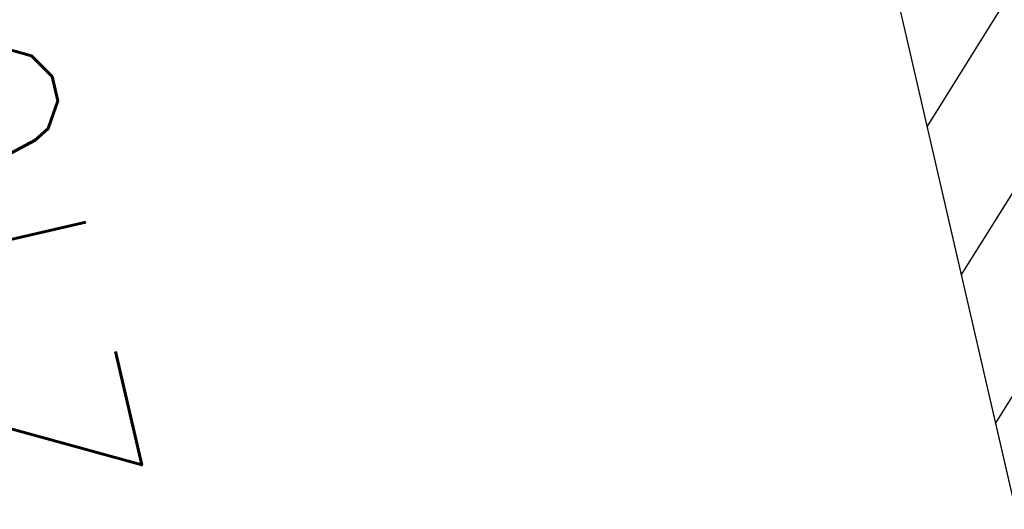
# Model space of a CAD drawing. Header units: millimetres. Extents: x 69081 to 158617, y -37521 to -9534.
# Tile 102 of 256: x 111810 to 111856, y -20248 to -20225. Entities that reach past the tile are written whole.
import ezdxf

# ---------------------------------------------------------------- set-up
doc = ezdxf.new("R2010")
doc.units = ezdxf.units.MM
doc.layers.add('A-SCI', color=7, linetype='Continuous')
doc.layers.add('JS_p.poż.', color=240, linetype='Continuous')
doc.styles.add('ROMANS', font='romans.shx', dxfattribs={"height": 1})

msp = doc.modelspace()

# ---------------------------------------------------------------- hatches: boundary and pattern name
at = {"layer": 'JS_p.poż.'}
h = msp.add_hatch(dxfattribs=at)
h.set_pattern_fill('ANSI31', color=256, scale=40, angle=13, style=0)
h.set_pattern_definition([(58, (87990.9954, -11634.6225), (-4.2402405, 2.6495963), [])])
h.paths.add_polyline_path([(111873.2951, -20215.5892), (111849.9102, -20220.9881), (111922.1195, -20533.7608), (111945.5044, -20528.362)])
h.paths.add_polyline_path([(111812.7933, -20060.217), (111836.1782, -20054.8182), (111828.5299, -20021.6896), (111810.5438, -20050.4733)])

# ---------------------------------------------------------------- linework, layer by layer
at = {"layer": 'A-SCI', "color": 4}
msp.add_line((111849.9102, -20220.9881), (111922.1195, -20533.7608), dxfattribs=at)
msp.add_lwpolyline([(111849.9102, -20220.9881), (111922.1195, -20533.7608)], dxfattribs=at)

# ---------------------------------------------------------------- texts
at = {"layer": 'JS_p.poż.', "ltscale": 0.02, "insert": (111858.4229, -20498.2495), "char_height": 15, "width": 377.271032, "attachment_point": 1, "rotation": 103, "style": 'ROMANS'}
msp.add_mtext('{\\W0.6;OBUDOWA KLATKI SCHODOWEJ REI 60 (\\fArial|b0|i0|c238|p34;\\W1;§\\fMS Shell Dlg 2|b0|i0|c238|p0;\\H0.70832x; \\Fromans|c238;\\H1.4118x;\\W0.6;245 warunków technicznych)}', dxfattribs=at)

doc.saveas('drawing.dxf')
